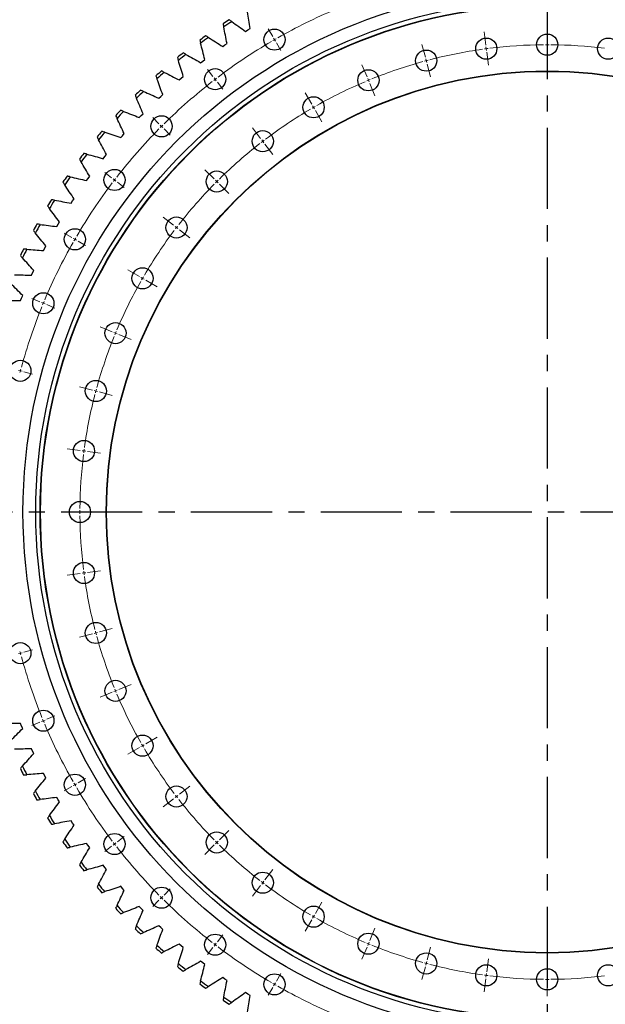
# Model space of a CAD drawing. Header units: millimetres. Extents: x 582 to 9113, y 24953 to 31120.
# Tile 9 of 19: x 2022 to 2824, y 29073 to 30421. Entities that reach past the tile are written whole.
import ezdxf

# ---------------------------------------------------------------- set-up
doc = ezdxf.new("R2010")
doc.units = ezdxf.units.MM
doc.header["$LTSCALE"] = 50
doc.linetypes.add('CENTER', pattern=[10.16, 6.35, -1.27, 1.27, -1.27])

msp = doc.modelspace()

# ---------------------------------------------------------------- linework, layer by layer
at = {"linetype": 'CENTER', "ltscale": 0.35}
for p, q in [((2744.7, 30628.7), (2744.7, 28865.2)), ((3612.5, 29746.9), (1876.9, 29746.9))]:
    msp.add_line(p, q, dxfattribs=at)
at = {"color": 7, "linetype": 'Continuous', "lineweight": 25}
for p, q in [((2334.6, 30407.2), (2337.7, 30409.1)), ((2331.5, 30405.2), (2334.6, 30407.2)), ((2300.2, 30384.5), (2303.2, 30386.6)), ((2303.2, 30386.6), (2306.2, 30388.6)), ((2269.9, 30362.3), (2272.8, 30364.5)), ((2272.8, 30364.5), (2275.7, 30366.7)), ((2240.7, 30338.6), (2243.5, 30341)), ((2243.5, 30341), (2246.3, 30343.3)), ((2212.7, 30313.6), (2215.4, 30316.1)), ((2215.4, 30316.1), (2218.1, 30318.5)), ((2186, 30287.2), (2188.5, 30289.8)), ((2188.5, 30289.8), (2191.1, 30292.4)), ((2160.5, 30259.6), (2162.9, 30262.3)), ((2162.9, 30262.3), (2165.4, 30265.1)), ((2136.4, 30230.8), (2138.7, 30233.6)), ((2138.7, 30233.6), (2141, 30236.5)), ((2115.9, 30203.8), (2118.1, 30206.7)), ((2113.8, 30200.8), (2115.9, 30203.8)), ((2092.6, 30169.8), (2094.6, 30172.9)), ((2094.6, 30172.9), (2096.6, 30175.9)), ((2072.9, 30137.8), (2074.7, 30141)), ((2074.7, 30141), (2076.6, 30144.1)), ((2056.5, 30108.1), (2058.2, 30111.4)), ((2054.8, 30104.9), (2056.5, 30108.1)), ((2038.3, 30071.1), (2039.8, 30074.5)), ((2039.8, 30074.5), (2041.4, 30077.8)), ((2024.8, 30040), (2026.3, 30043.4)), ((2023.5, 30036.6), (2024.8, 30040)), ((2024.8, 29453.8), (2023.5, 29457.2)), ((2026.3, 29450.5), (2024.8, 29453.8)), ((2039.8, 29419.4), (2038.3, 29422.7)), ((2041.4, 29416.1), (2039.8, 29419.4)), ((2056.5, 29385.7), (2054.8, 29389)), ((2058.2, 29382.5), (2056.5, 29385.7)), ((2074.7, 29352.9), (2072.9, 29356.1)), ((2076.6, 29349.8), (2074.7, 29352.9)), ((2094.6, 29321), (2092.6, 29324.1)), ((2096.6, 29318), (2094.6, 29321)), ((2115.9, 29290.1), (2113.8, 29293.1)), ((2118.1, 29287.2), (2115.9, 29290.1)), ((2138.7, 29260.2), (2136.4, 29263.1)), ((2141, 29257.4), (2138.7, 29260.2)), ((2162.9, 29231.5), (2160.5, 29234.3)), ((2165.4, 29228.8), (2162.9, 29231.5)), ((2188.5, 29204), (2186, 29206.7)), ((2191.1, 29201.4), (2188.5, 29204)), ((2215.4, 29177.8), (2212.7, 29180.3)), ((2218.1, 29175.3), (2215.4, 29177.8)), ((2243.5, 29152.9), (2240.7, 29155.3)), ((2246.3, 29150.6), (2243.5, 29152.9)), ((2272.8, 29129.4), (2269.9, 29131.6)), ((2275.7, 29127.2), (2272.8, 29129.4)), ((2303.2, 29107.3), (2300.2, 29109.4)), ((2306.2, 29105.2), (2303.2, 29107.3)), ((2334.6, 29086.7), (2331.5, 29088.7)), ((2337.7, 29084.8), (2334.6, 29086.7))]:
    msp.add_line(p, q, dxfattribs=at)
at = {"color": 0, "linetype": 'Continuous', "lineweight": 18}
for p, q in [((2368.7, 30398.2), (2362.7, 30408.6)), ((2744.7, 30391.9), (2744.7, 30409.9)), ((2371.2, 30393.9), (2369.9, 30396)), ((2371.2, 30393.9), (2372.4, 30391.7)), ((2660.5, 30386.4), (2658.2, 30404.3)), ((2373.7, 30389.5), (2379.7, 30379.1)), ((2577.8, 30370), (2573.1, 30387.3)), ((2661.2, 30381.5), (2660.8, 30383.9)), ((2661.2, 30381.5), (2661.5, 30379)), ((2744.7, 30386.9), (2744.7, 30389.4)), ((2744.7, 30386.9), (2744.7, 30384.4)), ((2744.7, 30381.9), (2744.7, 30363.9)), ((2579, 30365.1), (2578.4, 30367.5)), ((2661.8, 30376.5), (2664.2, 30358.7)), ((2497.9, 30342.8), (2491, 30359.5)), ((2579, 30365.1), (2579.7, 30362.7)), ((2580.3, 30360.3), (2585, 30342.9)), ((2286.9, 30343.5), (2279.6, 30353.1)), ((2289.9, 30339.6), (2288.4, 30341.6)), ((2499.8, 30338.2), (2498.8, 30340.5)), ((2289.9, 30339.6), (2291.5, 30337.6)), ((2293, 30335.6), (2300.3, 30326.1)), ((2499.8, 30338.2), (2500.7, 30335.9)), ((2501.7, 30333.6), (2508.6, 30317)), ((2422.2, 30305.5), (2413.2, 30321.1)), ((2424.7, 30301.2), (2423.4, 30303.4)), ((2424.7, 30301.2), (2425.9, 30299)), ((2212.9, 30278.7), (2204.5, 30287.2)), ((2427.2, 30296.9), (2436.2, 30281.3)), ((2216.5, 30275.1), (2214.7, 30276.9)), ((2216.5, 30275.1), (2218.3, 30273.4)), ((2352, 30258.6), (2341.1, 30272.9)), ((2220, 30271.6), (2228.5, 30263.1)), ((2355.1, 30254.7), (2353.6, 30256.7)), ((2355.1, 30254.7), (2356.6, 30252.7)), ((2358.1, 30250.7), (2369.1, 30236.4)), ((2148.1, 30204.7), (2138.6, 30212)), ((2288.6, 30203), (2275.9, 30215.7)), ((2152.1, 30201.7), (2150.1, 30203.2)), ((2152.1, 30201.7), (2154, 30200.2)), ((2156, 30198.6), (2165.5, 30191.3)), ((2292.1, 30199.5), (2290.4, 30201.3)), ((2292.1, 30199.5), (2293.9, 30197.7)), ((2295.7, 30195.9), (2308.4, 30183.2)), ((2233, 30139.6), (2218.7, 30150.5)), ((2236.9, 30136.5), (2235, 30138.1)), ((2093.4, 30122.9), (2083, 30128.9)), ((2236.9, 30136.5), (2238.9, 30135)), ((2240.9, 30133.5), (2255.2, 30122.5)), ((2097.8, 30120.4), (2095.6, 30121.7)), ((2097.8, 30120.4), (2099.9, 30119.2)), ((2102.1, 30117.9), (2112.5, 30111.9)), ((2186.1, 30069.4), (2170.5, 30078.4)), ((2190.4, 30066.9), (2188.3, 30068.2)), ((2190.4, 30066.9), (2192.6, 30065.7)), ((2194.8, 30064.4), (2210.4, 30055.4)), ((2049.9, 30034.7), (2038.8, 30039.3)), ((2054.6, 30032.8), (2052.2, 30033.8)), ((2054.6, 30032.8), (2056.9, 30031.8)), ((2059.2, 30030.9), (2070.3, 30026.3)), ((2148.8, 29993.8), (2132.2, 30000.7)), ((2153.4, 29991.9), (2151.1, 29992.8)), ((2153.4, 29991.9), (2155.7, 29990.9)), ((2158, 29989.9), (2174.7, 29983.1)), ((2023.1, 29940.3), (2020.7, 29940.9)), ((2023.1, 29940.3), (2025.6, 29939.6)), ((2028, 29939), (2039.6, 29935.9)), ((2121.7, 29913.9), (2104.3, 29918.5)), ((2126.5, 29912.6), (2124.1, 29913.2)), ((2126.5, 29912.6), (2128.9, 29911.9)), ((2131.3, 29911.3), (2148.7, 29906.6)), ((2105.2, 29831.1), (2087.4, 29833.5)), ((2110.2, 29830.5), (2107.7, 29830.8)), ((2110.2, 29830.5), (2112.6, 29830.1)), ((2115.1, 29829.8), (2133, 29827.5)), ((2099.7, 29746.9), (2081.7, 29746.9)), ((2104.7, 29746.9), (2102.2, 29746.9)), ((2104.7, 29746.9), (2107.2, 29746.9)), ((2109.7, 29746.9), (2127.7, 29746.9)), ((2115.1, 29664.1), (2133, 29666.4)), ((2105.2, 29662.7), (2087.4, 29660.4)), ((2110.2, 29663.4), (2107.7, 29663.1)), ((2110.2, 29663.4), (2112.6, 29663.7)), ((2131.3, 29582.6), (2148.7, 29587.2)), ((2121.7, 29580), (2104.3, 29575.3)), ((2126.5, 29581.3), (2124.1, 29580.6)), ((2126.5, 29581.3), (2128.9, 29581.9)), ((2028, 29554.9), (2039.6, 29558)), ((2023.1, 29553.6), (2020.7, 29553)), ((2023.1, 29553.6), (2025.6, 29554.2)), ((2158, 29503.9), (2174.7, 29510.8)), ((2148.8, 29500.1), (2132.2, 29493.2)), ((2153.4, 29502), (2151.1, 29501.1)), ((2153.4, 29502), (2155.7, 29503)), ((2059.2, 29463), (2070.3, 29467.6)), ((2049.9, 29459.2), (2038.8, 29454.6)), ((2054.6, 29461.1), (2052.2, 29460.1)), ((2054.6, 29461.1), (2056.9, 29462)), ((2194.8, 29429.4), (2210.4, 29438.4)), ((2186.1, 29424.4), (2170.5, 29415.4)), ((2190.4, 29426.9), (2188.3, 29425.7)), ((2190.4, 29426.9), (2192.6, 29428.2)), ((2093.4, 29370.9), (2083, 29364.9)), ((2097.8, 29373.4), (2095.6, 29372.2)), ((2097.8, 29373.4), (2099.9, 29374.7)), ((2102.1, 29375.9), (2112.5, 29381.9)), ((2240.9, 29360.4), (2255.2, 29371.3)), ((2236.9, 29357.3), (2235, 29355.8)), ((2236.9, 29357.3), (2238.9, 29358.8)), ((2233, 29354.3), (2218.7, 29343.3)), ((2156, 29295.2), (2165.5, 29302.5)), ((2295.7, 29297.9), (2308.4, 29310.7)), ((2148.1, 29289.1), (2138.6, 29281.8)), ((2152.1, 29292.2), (2150.1, 29290.7)), ((2152.1, 29292.2), (2154, 29293.7)), ((2288.6, 29290.9), (2275.9, 29278.1)), ((2292.1, 29294.4), (2290.4, 29292.6)), ((2292.1, 29294.4), (2293.9, 29296.2)), ((2358.1, 29243.2), (2369.1, 29257.4)), ((2352, 29235.2), (2341.1, 29220.9)), ((2355.1, 29239.2), (2353.6, 29237.2)), ((2355.1, 29239.2), (2356.6, 29241.2)), ((2220, 29222.3), (2228.5, 29230.7)), ((2212.9, 29215.2), (2204.5, 29206.7)), ((2216.5, 29218.7), (2214.7, 29217)), ((2216.5, 29218.7), (2218.3, 29220.5)), ((2427.2, 29197), (2436.2, 29212.6)), ((2424.7, 29192.7), (2425.9, 29194.8)), ((2422.2, 29188.3), (2413.2, 29172.8)), ((2424.7, 29192.7), (2423.4, 29190.5)), ((2293, 29158.3), (2300.3, 29167.8)), ((2501.7, 29160.3), (2508.6, 29176.9)), ((2289.9, 29154.3), (2288.4, 29152.3)), ((2289.9, 29154.3), (2291.5, 29156.3)), ((2499.8, 29155.7), (2498.8, 29153.3)), ((2499.8, 29155.7), (2500.7, 29158)), ((2286.9, 29150.3), (2279.6, 29140.8)), ((2497.9, 29151), (2491, 29134.4)), ((2580.3, 29133.6), (2585, 29151)), ((2579, 29128.7), (2578.4, 29126.3)), ((2579, 29128.7), (2579.7, 29131.2)), ((2661.8, 29117.4), (2664.2, 29135.2)), ((2744.7, 29111.9), (2744.7, 29129.9)), ((2373.7, 29104.3), (2379.7, 29114.7)), ((2577.8, 29123.9), (2573.1, 29106.5)), ((2661.2, 29112.4), (2661.5, 29114.9)), ((2371.2, 29100), (2369.9, 29097.8)), ((2371.2, 29100), (2372.4, 29102.2)), ((2660.5, 29107.5), (2658.2, 29089.6)), ((2661.2, 29112.4), (2660.8, 29109.9)), ((2744.7, 29106.9), (2744.7, 29109.4)), ((2744.7, 29106.9), (2744.7, 29104.4)), ((2744.7, 29101.9), (2744.7, 29083.9)), ((2368.7, 29095.7), (2362.7, 29085.3))]:
    msp.add_line(p, q, dxfattribs=at)
at = {"color": 7, "linetype": 'Continuous', "lineweight": 25}
for centre, radius in [((2744.7, 29746.9), 718), ((2744.7, 29746.9), 700.5), ((2744.7, 29746.9), 694.5), ((2744.7, 29746.9), 694), ((2371.2, 30393.9), 14.5), ((2661.2, 30381.5), 14.5), ((2744.7, 30386.9), 14.5), ((2828.2, 30381.5), 14.5), ((2579, 30365.1), 14.5), ((2289.9, 30339.6), 14.5), ((2744.7, 29746.9), 604), ((2744.7, 29746.9), 603.5), ((2499.8, 30338.2), 14.5), ((2424.7, 30301.2), 14.5), ((2216.5, 30275.1), 14.5), ((2355.1, 30254.7), 14.5), ((2152.1, 30201.7), 14.5), ((2292.1, 30199.5), 14.5), ((2236.9, 30136.5), 14.5), ((2097.8, 30120.4), 14.5), ((2190.4, 30066.9), 14.5), ((2054.6, 30032.8), 14.5), ((2153.4, 29991.9), 14.5), ((2023.1, 29940.3), 14.5), ((2126.5, 29912.6), 14.5), ((2110.2, 29830.5), 14.5), ((2104.7, 29746.9), 14.5), ((2110.2, 29663.4), 14.5), ((2126.5, 29581.3), 14.5), ((2023.1, 29553.6), 14.5), ((2153.4, 29502), 14.5), ((2054.6, 29461.1), 14.5), ((2190.4, 29426.9), 14.5), ((2097.8, 29373.4), 14.5), ((2236.9, 29357.3), 14.5), ((2152.1, 29292.2), 14.5), ((2292.1, 29294.4), 14.5), ((2355.1, 29239.2), 14.5), ((2216.5, 29218.7), 14.5), ((2424.7, 29192.7), 14.5), ((2289.9, 29154.3), 14.5), ((2499.8, 29155.7), 14.5), ((2579, 29128.7), 14.5), ((2661.2, 29112.4), 14.5), ((2828.2, 29112.4), 14.5), ((2371.2, 29100), 14.5), ((2744.7, 29106.9), 14.5)]:
    msp.add_circle(centre, radius, dxfattribs=at)
at = {"color": 0, "linetype": 'Continuous', "lineweight": 18}
for radius, start, end in [(747, 112.8835, 119.6165), (747, 120, 120.1918), (747, 119.8082, 120), (747, 120.3835, 127.1165), (640, 97.9476, 104.5524), (640, 97.5, 97.7238), (640, 97.2762, 97.5), (640, 90.4476, 97.0524), (640, 90, 90.2238), (640, 89.7762, 90), (640, 82.9476, 89.5524), (640, 105.4476, 112.0524), (640, 105, 105.2238), (640, 104.7762, 105), (747, 127.3082, 127.5), (747, 127.8835, 134.6165), (747, 127.5, 127.6918), (640, 112.9476, 119.5524), (640, 112.5, 112.7238), (640, 112.2762, 112.5), (640, 120, 120.2238), (640, 119.7762, 120), (640, 120.4476, 127.0524), (747, 135, 135.1918), (747, 134.8082, 135), (747, 135.3835, 142.1165), (640, 127.9476, 134.5524), (640, 127.5, 127.7238), (640, 127.2762, 127.5), (747, 142.8835, 149.6165), (747, 142.5, 142.6918), (747, 142.3082, 142.5), (640, 135.4476, 142.0524), (640, 135, 135.2238), (640, 134.7762, 135), (640, 142.2762, 142.5), (640, 142.9476, 149.5524), (640, 142.5, 142.7238), (747, 150.3835, 157.1165), (747, 150, 150.1918), (747, 149.8082, 150), (640, 150.4476, 157.0524), (640, 150, 150.2238), (640, 149.7762, 150), (747, 157.5, 157.6918), (747, 157.3082, 157.5), (747, 157.8835, 164.6165), (640, 157.5, 157.7238), (640, 157.2762, 157.5), (640, 157.9476, 164.5524), (747, 165, 165.1918), (747, 164.8082, 165), (640, 165, 165.2238), (640, 164.7762, 165), (640, 165.4476, 172.0524), (640, 172.5, 172.7238), (640, 172.2762, 172.5), (640, 172.9476, 179.5524), (640, 179.7762, 180), (640, 180, 180.2238), (640, 180.4476, 187.0524), (640, 187.2762, 187.5), (640, 187.5, 187.7238), (640, 187.9476, 194.5524), (640, 194.7762, 195), (640, 195, 195.2238), (640, 195.4476, 202.0524), (747, 194.8082, 195), (747, 195, 195.1918), (747, 195.3835, 202.1165), (640, 202.2762, 202.5), (640, 202.5, 202.7238), (640, 202.9476, 209.5524), (747, 202.3082, 202.5), (747, 202.5, 202.6918), (747, 202.8835, 209.6165), (640, 209.7762, 210), (640, 210, 210.2238), (640, 210.4476, 217.0524), (747, 209.8082, 210), (747, 210, 210.1918), (747, 210.3835, 217.1165), (640, 217.2762, 217.5), (640, 217.5, 217.7238), (640, 217.9476, 224.5524), (747, 217.3082, 217.5), (747, 217.5, 217.6918), (747, 217.8835, 224.6165), (640, 224.7762, 225), (640, 225, 225.2238), (640, 225.4476, 232.0524), (640, 232.2762, 232.5), (640, 232.5, 232.7238), (640, 232.9476, 239.5524), (747, 224.8082, 225), (747, 225, 225.1918), (747, 225.3835, 232.1165), (640, 239.7762, 240), (640, 240, 240.2238), (640, 240.4476, 247.0524), (747, 232.3082, 232.5), (747, 232.5, 232.6918), (640, 247.2762, 247.5), (640, 247.5, 247.7238), (640, 247.9476, 254.5524), (747, 232.8835, 239.6165), (640, 254.7762, 255), (640, 255, 255.2238), (640, 255.4476, 262.0524), (747, 239.8082, 240), (747, 240, 240.1918), (640, 262.2762, 262.5), (640, 262.5, 262.7238), (640, 262.9476, 269.5524), (640, 269.7762, 270), (640, 270, 270.2238), (640, 270.4476, 277.0524), (747, 240.3835, 247.1165)]:
    msp.add_arc((2744.7, 29746.9), radius, start, end, dxfattribs=at)
at = {"color": 7, "linetype": 'Continuous', "lineweight": 25}
for radius, start, end in [(802.5, 122.8721, 123.5895), (798.5, 122.7537, 123.7079), (802.5, 125.6413, 126.3587), (798.5, 125.5229, 126.4771), (802.5, 128.4105, 129.1279), (798.5, 128.2921, 129.2463), (802.5, 131.1798, 131.8972), (798.5, 131.0614, 132.0156), (802.5, 133.949, 134.6664), (798.5, 133.8306, 134.7848), (802.5, 136.7182, 137.4356), (798.5, 136.5998, 137.554), (802.5, 139.4875, 140.2049), (798.5, 139.3691, 140.3233), (802.5, 142.2567, 142.9741), (798.5, 142.1383, 143.0925), (802.5, 145.0259, 145.7433), (798.5, 144.9075, 145.8617), (802.5, 147.7951, 148.5125), (798.5, 147.6767, 148.6309), (802.5, 150.5644, 151.2818), (798.5, 150.446, 151.4002), (802.5, 153.3336, 154.051), (798.5, 153.2152, 154.1694), (798.5, 205.8306, 206.7848), (802.5, 205.949, 206.6664), (802.5, 208.7182, 209.4356), (798.5, 208.5998, 209.554), (798.5, 211.3691, 212.3233), (802.5, 211.4875, 212.2049), (802.5, 214.2567, 214.9741), (798.5, 214.1383, 215.0925), (802.5, 217.0259, 217.7433), (798.5, 216.9075, 217.8617), (798.5, 219.6767, 220.6309), (802.5, 219.7951, 220.5125), (798.5, 222.446, 223.4002), (802.5, 222.5644, 223.2818), (802.5, 225.3336, 226.051), (798.5, 225.2152, 226.1694), (798.5, 227.9844, 228.9386), (802.5, 228.1028, 228.8202), (798.5, 230.7537, 231.7079), (802.5, 230.8721, 231.5895), (802.5, 233.6413, 234.3587), (798.5, 233.5229, 234.4771), (802.5, 236.4105, 237.1279), (798.5, 236.2921, 237.2463)]:
    msp.add_arc((2744.7, 29746.9), radius, start, end, dxfattribs=at)
for points in [[(2312.7, 30418.5), (2311.5, 30419.3), (2310.3, 30420.1), (2309.1, 30420.9)], [(2337.7, 30409.1), (2336.5, 30416.6), (2335.3, 30424.2), (2334.2, 30431.8)], [(2300.7, 30415.4), (2301, 30414), (2301.3, 30412.6), (2301.6, 30411.2)], [(2306.2, 30388.6), (2304.6, 30396.1), (2303.1, 30403.7), (2301.6, 30411.2)], [(2312.7, 30418.5), (2319, 30414.1), (2325.3, 30409.7), (2331.5, 30405.2)], [(2280.7, 30396.8), (2279.5, 30397.6), (2278.3, 30398.3), (2277.1, 30399.1)], [(2280.7, 30396.8), (2287.2, 30392.7), (2293.7, 30388.6), (2300.2, 30384.5)], [(2268.9, 30393.2), (2269.3, 30391.8), (2269.6, 30390.4), (2270, 30389)], [(2275.7, 30366.7), (2273.8, 30374.1), (2271.8, 30381.6), (2270, 30389)], [(2238.3, 30369.5), (2238.7, 30368.1), (2239.1, 30366.7), (2239.5, 30365.3)], [(2249.9, 30373.6), (2248.6, 30374.4), (2247.4, 30375.1), (2246.1, 30375.8)], [(2249.9, 30373.6), (2256.6, 30369.9), (2263.3, 30366.1), (2269.9, 30362.3)], [(2246.3, 30343.3), (2244, 30350.6), (2241.7, 30358), (2239.5, 30365.3)], [(2208.8, 30344.3), (2209.3, 30342.9), (2209.7, 30341.6), (2210.2, 30340.2)], [(2218.1, 30318.5), (2215.4, 30325.7), (2212.8, 30333), (2210.2, 30340.2)], [(2220.2, 30349), (2218.9, 30349.7), (2217.6, 30350.3), (2216.3, 30350.9)], [(2220.2, 30349), (2227.1, 30345.6), (2233.9, 30342.1), (2240.7, 30338.6)], [(2180.6, 30317.7), (2181.1, 30316.3), (2181.6, 30315), (2182.2, 30313.7)], [(2191.1, 30292.4), (2188.1, 30299.5), (2185.1, 30306.6), (2182.2, 30313.7)], [(2191.7, 30323), (2190.4, 30323.5), (2189.1, 30324.1), (2187.7, 30324.7)], [(2191.7, 30323), (2198.7, 30319.9), (2205.7, 30316.7), (2212.7, 30313.6)], [(2153.6, 30289.8), (2154.2, 30288.5), (2154.9, 30287.1), (2155.5, 30285.8)], [(2164.5, 30295.6), (2163.2, 30296.1), (2161.8, 30296.6), (2160.5, 30297.1)], [(2164.5, 30295.6), (2171.7, 30292.8), (2178.8, 30290), (2186, 30287.2)], [(2165.4, 30265.1), (2162, 30272), (2158.7, 30278.9), (2155.5, 30285.8)], [(2128.1, 30260.6), (2128.8, 30259.3), (2129.4, 30258), (2130.1, 30256.7)], [(2138.7, 30266.9), (2137.3, 30267.4), (2136, 30267.8), (2134.6, 30268.3)], [(2138.7, 30266.9), (2146, 30264.5), (2153.3, 30262.1), (2160.5, 30259.6)], [(2141, 30236.5), (2137.3, 30243.2), (2133.7, 30250), (2130.1, 30256.7)], [(2114.3, 30237), (2112.9, 30237.4), (2111.5, 30237.8), (2110.1, 30238.2)], [(2114.3, 30237), (2121.7, 30235), (2129.1, 30232.9), (2136.4, 30230.8)], [(2104, 30230.2), (2104.7, 30228.9), (2105.5, 30227.7), (2106.2, 30226.5)], [(2118.1, 30206.7), (2114.1, 30213.3), (2110.1, 30219.8), (2106.2, 30226.5)], [(2091.3, 30206), (2089.9, 30206.3), (2088.5, 30206.6), (2087.1, 30206.9)], [(2091.3, 30206), (2098.8, 30204.3), (2106.3, 30202.6), (2113.8, 30200.8)], [(2081.4, 30198.7), (2082.2, 30197.5), (2083, 30196.3), (2083.8, 30195)], [(2096.6, 30175.9), (2092.3, 30182.3), (2088, 30188.6), (2083.8, 30195)], [(2060.4, 30166.1), (2061.2, 30164.9), (2062.1, 30163.8), (2062.9, 30162.6)], [(2069.9, 30173.9), (2068.5, 30174.1), (2067.1, 30174.4), (2065.7, 30174.6)], [(2069.9, 30173.9), (2077.5, 30172.6), (2085, 30171.2), (2092.6, 30169.8)], [(2076.6, 30144.1), (2072, 30150.2), (2067.4, 30156.4), (2062.9, 30162.6)], [(2050.1, 30140.8), (2048.7, 30141), (2047.2, 30141.1), (2045.8, 30141.3)], [(2050.1, 30140.8), (2057.7, 30139.8), (2065.3, 30138.8), (2072.9, 30137.8)], [(2040.9, 30132.5), (2041.8, 30131.4), (2042.7, 30130.3), (2043.6, 30129.2)], [(2058.2, 30111.4), (2053.3, 30117.3), (2048.4, 30123.2), (2043.6, 30129.2)], [(2023.1, 30098.1), (2024.1, 30097), (2025, 30095.9), (2026, 30094.9)], [(2031.9, 30106.8), (2030.4, 30106.9), (2029, 30107), (2027.5, 30107.1)], [(2031.9, 30106.8), (2039.5, 30106.2), (2047.2, 30105.6), (2054.8, 30104.9)], [(2041.4, 30077.8), (2036.2, 30083.4), (2031.1, 30089.1), (2026, 30094.9)], [(2015.3, 30071.9), (2023, 30071.7), (2030.7, 30071.4), (2038.3, 30071.1)], [(2026.3, 30043.4), (2020.8, 30048.8), (2015.4, 30054.2), (2010, 30059.7)], [(2000.5, 30036.3), (2008.1, 30036.5), (2015.8, 30036.6), (2023.5, 30036.6)], [(2023.5, 29457.2), (2015.8, 29457.3), (2008.1, 29457.4), (2000.5, 29457.6)], [(2010, 29434.1), (2015.4, 29439.6), (2020.8, 29445.1), (2026.3, 29450.5)], [(2038.3, 29422.7), (2030.7, 29422.4), (2023, 29422.2), (2015.3, 29422)], [(2026, 29399), (2031.1, 29404.8), (2036.2, 29410.4), (2041.4, 29416.1)], [(2026, 29399), (2025, 29397.9), (2024.1, 29396.9), (2023.1, 29395.8)], [(2027.5, 29386.8), (2029, 29386.9), (2030.4, 29387), (2031.9, 29387.1)], [(2054.8, 29389), (2047.2, 29388.3), (2039.5, 29387.7), (2031.9, 29387.1)], [(2043.6, 29364.7), (2048.4, 29370.7), (2053.3, 29376.6), (2058.2, 29382.5)], [(2043.6, 29364.7), (2042.7, 29363.6), (2041.8, 29362.5), (2040.9, 29361.3)], [(2072.9, 29356.1), (2065.3, 29355), (2057.7, 29354), (2050.1, 29353.1)], [(2045.8, 29352.6), (2047.2, 29352.7), (2048.7, 29352.9), (2050.1, 29353.1)], [(2062.9, 29331.3), (2067.4, 29337.5), (2072, 29343.6), (2076.6, 29349.8)], [(2062.9, 29331.3), (2062.1, 29330.1), (2061.2, 29328.9), (2060.4, 29327.8)], [(2065.7, 29319.2), (2067.1, 29319.5), (2068.5, 29319.7), (2069.9, 29320)], [(2092.6, 29324.1), (2085, 29322.7), (2077.5, 29321.3), (2069.9, 29320)], [(2083.8, 29298.8), (2088, 29305.2), (2092.3, 29311.6), (2096.6, 29318)], [(2083.8, 29298.8), (2083, 29297.6), (2082.2, 29296.4), (2081.4, 29295.2)], [(2113.8, 29293.1), (2106.3, 29291.3), (2098.8, 29289.6), (2091.3, 29287.9)], [(2087.1, 29286.9), (2088.5, 29287.2), (2089.9, 29287.6), (2091.3, 29287.9)], [(2106.2, 29267.4), (2110.1, 29274), (2114.1, 29280.6), (2118.1, 29287.2)], [(2106.2, 29267.4), (2105.5, 29266.2), (2104.7, 29264.9), (2104, 29263.7)], [(2136.4, 29263.1), (2129.1, 29261), (2121.7, 29258.9), (2114.3, 29256.8)], [(2110.1, 29255.7), (2111.5, 29256.1), (2112.9, 29256.5), (2114.3, 29256.8)], [(2130.1, 29237.1), (2133.7, 29243.9), (2137.3, 29250.7), (2141, 29257.4)], [(2130.1, 29237.1), (2129.4, 29235.9), (2128.8, 29234.6), (2128.1, 29233.3)], [(2160.5, 29234.3), (2153.3, 29231.8), (2146, 29229.4), (2138.7, 29227)], [(2134.6, 29225.6), (2136, 29226.1), (2137.3, 29226.5), (2138.7, 29227)], [(2155.5, 29208), (2158.7, 29215), (2162, 29221.9), (2165.4, 29228.8)], [(2155.5, 29208), (2154.9, 29206.7), (2154.2, 29205.4), (2153.6, 29204.1)], [(2160.5, 29196.8), (2161.8, 29197.3), (2163.2, 29197.8), (2164.5, 29198.3)], [(2186, 29206.7), (2178.8, 29203.8), (2171.7, 29201), (2164.5, 29198.3)], [(2182.2, 29180.2), (2185.1, 29187.3), (2188.1, 29194.4), (2191.1, 29201.4)], [(2212.7, 29180.3), (2205.7, 29177.1), (2198.7, 29174), (2191.7, 29170.9)], [(2182.2, 29180.2), (2181.6, 29178.9), (2181.1, 29177.5), (2180.6, 29176.2)], [(2187.7, 29169.2), (2189.1, 29169.7), (2190.4, 29170.3), (2191.7, 29170.9)], [(2210.2, 29153.7), (2212.8, 29160.9), (2215.4, 29168.1), (2218.1, 29175.3)], [(2210.2, 29153.7), (2209.7, 29152.3), (2209.3, 29151), (2208.8, 29149.6)], [(2240.7, 29155.3), (2233.9, 29151.8), (2227.1, 29148.3), (2220.2, 29144.9)], [(2216.3, 29142.9), (2217.6, 29143.6), (2218.9, 29144.2), (2220.2, 29144.9)], [(2239.5, 29128.6), (2241.7, 29135.9), (2244, 29143.2), (2246.3, 29150.6)], [(2239.5, 29128.6), (2239.1, 29127.2), (2238.7, 29125.8), (2238.3, 29124.4)], [(2269.9, 29131.6), (2263.3, 29127.8), (2256.6, 29124), (2249.9, 29120.2)], [(2270, 29104.9), (2271.8, 29112.3), (2273.8, 29119.7), (2275.7, 29127.2)], [(2246.1, 29118.1), (2247.4, 29118.8), (2248.6, 29119.5), (2249.9, 29120.2)], [(2270, 29104.9), (2269.6, 29103.5), (2269.3, 29102.1), (2268.9, 29100.7)], [(2300.2, 29109.4), (2293.7, 29105.2), (2287.2, 29101.1), (2280.7, 29097)], [(2301.6, 29082.7), (2303.1, 29090.2), (2304.6, 29097.7), (2306.2, 29105.2)], [(2277.1, 29094.8), (2278.3, 29095.5), (2279.5, 29096.3), (2280.7, 29097)], [(2331.5, 29088.7), (2325.3, 29084.2), (2319, 29079.8), (2312.7, 29075.4)], [(2301.6, 29082.7), (2301.3, 29081.3), (2301, 29079.9), (2300.7, 29078.4)], [(2309.1, 29072.9), (2310.3, 29073.7), (2311.5, 29074.6), (2312.7, 29075.4)], [(2334.2, 29062), (2335.3, 29069.6), (2336.5, 29077.2), (2337.7, 29084.8)]]:
    msp.add_open_spline(points, degree=3, dxfattribs=at)

doc.saveas('drawing.dxf')
